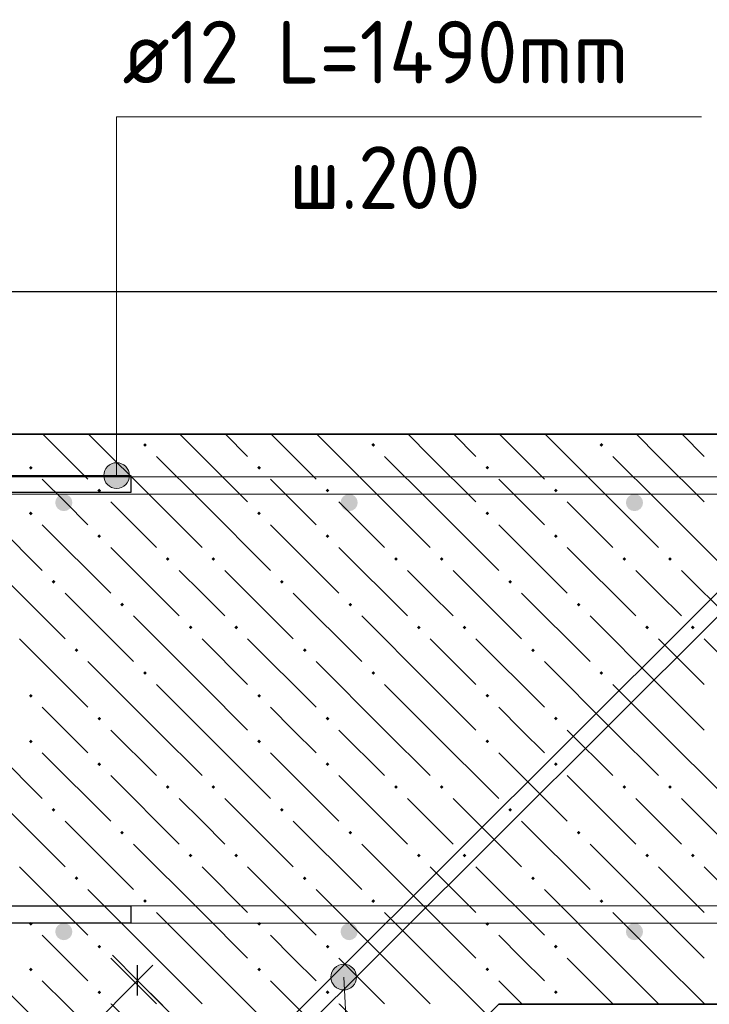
# Model space of a CAD drawing. Header units: millimetres. Extents: x 0 to 59052, y 0 to 35640.
# Tile 12 of 25: x 20807 to 23707, y 6825 to 10970. Entities that reach past the tile are written whole.
import ezdxf

# ---------------------------------------------------------------- set-up
doc = ezdxf.new("R2010")
doc.units = ezdxf.units.MM
for name, color, linetype, lineweight in [('Standard', 7, 'Continuous', 25), ('ЖБ Лента фундамента под плитной частью', 52, 'Continuous', 50), ('ЖБ Плита Фундамента верхний уровень', 7, 'Continuous', 35), ('Позиционная метка номер позиции', 7, 'Continuous', 13)]:
    doc.layers.add(name, color=color, linetype=linetype, lineweight=lineweight)
for name, color, linetype, lineweight, true_color in [('Обрамление Г-обр.', 7, 'Continuous', 25, 0x5f1e0f), ('Обрамление П-обр. равн.', 7, 'Continuous', 25, 0x5f1e0f), ('Фоновоя арматура Х1', 7, 'Continuous', 18, 0x656565)]:
    doc.layers.add(name, color=color, linetype=linetype, lineweight=lineweight, true_color=true_color)
doc.styles.add('ISOCPEUR', font='txt')

msp = doc.modelspace()

# ---------------------------------------------------------------- hatches: boundary and pattern name
at = {"layer": 'ЖБ Плита Фундамента верхний уровень', "linetype": 'Continuous', "lineweight": 18, "transparency": 33554687}
for points in [[(21325.8, 9179.8), (21333.6, 9187.6), (21341.4, 9179.8), (21333.6, 9172)], [(22285.8, 9179.8), (22293.6, 9187.6), (22301.4, 9179.8), (22293.6, 9172)], [(23245.8, 9179.8), (23253.6, 9187.6), (23261.4, 9179.8), (23253.6, 9172)], [(20845.8, 9083.8), (20853.6, 9091.6), (20861.4, 9083.8), (20853.6, 9076)], [(21805.8, 9083.8), (21813.6, 9091.6), (21821.4, 9083.8), (21813.6, 9076)], [(22765.8, 9083.8), (22773.6, 9091.6), (22781.4, 9083.8), (22773.6, 9076)], [(21133.8, 8987.8), (21141.6, 8995.6), (21149.4, 8987.8), (21141.6, 8980)], [(22093.8, 8987.8), (22101.6, 8995.6), (22109.4, 8987.8), (22101.6, 8980)], [(23053.8, 8987.8), (23061.6, 8995.6), (23069.4, 8987.8), (23061.6, 8980)], [(20845.8, 8891.8), (20853.6, 8899.6), (20861.4, 8891.8), (20853.6, 8884)], [(21805.8, 8891.8), (21813.6, 8899.6), (21821.4, 8891.8), (21813.6, 8884)], [(22765.8, 8891.8), (22773.6, 8899.6), (22781.4, 8891.8), (22773.6, 8884)], [(21133.8, 8795.8), (21141.6, 8803.6), (21149.4, 8795.8), (21141.6, 8788)], [(22093.8, 8795.8), (22101.6, 8803.6), (22109.4, 8795.8), (22101.6, 8788)], [(23053.8, 8795.8), (23061.6, 8803.6), (23069.4, 8795.8), (23061.6, 8788)], [(21421.8, 8699.8), (21429.6, 8707.6), (21437.4, 8699.8), (21429.6, 8692)], [(21613.8, 8699.8), (21621.6, 8707.6), (21629.4, 8699.8), (21621.6, 8692)], [(22381.8, 8699.8), (22389.6, 8707.6), (22397.4, 8699.8), (22389.6, 8692)], [(22573.8, 8699.8), (22581.6, 8707.6), (22589.4, 8699.8), (22581.6, 8692)], [(23341.8, 8699.8), (23349.6, 8707.6), (23357.4, 8699.8), (23349.6, 8692)], [(23533.8, 8699.8), (23541.6, 8707.6), (23549.4, 8699.8), (23541.6, 8692)], [(20941.8, 8603.8), (20949.6, 8611.6), (20957.4, 8603.8), (20949.6, 8596)], [(21901.8, 8603.8), (21909.6, 8611.6), (21917.4, 8603.8), (21909.6, 8596)], [(22861.8, 8603.8), (22869.6, 8611.6), (22877.4, 8603.8), (22869.6, 8596)], [(21229.8, 8507.8), (21237.6, 8515.6), (21245.4, 8507.8), (21237.6, 8500)], [(22189.8, 8507.8), (22197.6, 8515.6), (22205.4, 8507.8), (22197.6, 8500)], [(23149.8, 8507.8), (23157.6, 8515.6), (23165.4, 8507.8), (23157.6, 8500)], [(21517.8, 8411.8), (21525.6, 8419.6), (21533.4, 8411.8), (21525.6, 8404)], [(21709.8, 8411.8), (21717.6, 8419.6), (21725.4, 8411.8), (21717.6, 8404)], [(22477.8, 8411.8), (22485.6, 8419.6), (22493.4, 8411.8), (22485.6, 8404)], [(22669.8, 8411.8), (22677.6, 8419.6), (22685.4, 8411.8), (22677.6, 8404)], [(23437.8, 8411.8), (23445.6, 8419.6), (23453.4, 8411.8), (23445.6, 8404)], [(23629.8, 8411.8), (23637.6, 8419.6), (23645.4, 8411.8), (23637.6, 8404)], [(21037.8, 8315.8), (21045.6, 8323.6), (21053.4, 8315.8), (21045.6, 8308)], [(21997.8, 8315.8), (22005.6, 8323.6), (22013.4, 8315.8), (22005.6, 8308)], [(22957.8, 8315.8), (22965.6, 8323.6), (22973.4, 8315.8), (22965.6, 8308)], [(21325.8, 8219.8), (21333.6, 8227.6), (21341.4, 8219.8), (21333.6, 8212)], [(22285.8, 8219.8), (22293.6, 8227.6), (22301.4, 8219.8), (22293.6, 8212)], [(23245.8, 8219.8), (23253.6, 8227.6), (23261.4, 8219.8), (23253.6, 8212)], [(20845.8, 8123.8), (20853.6, 8131.6), (20861.4, 8123.8), (20853.6, 8116)], [(21805.8, 8123.8), (21813.6, 8131.6), (21821.4, 8123.8), (21813.6, 8116)], [(22765.8, 8123.8), (22773.6, 8131.6), (22781.4, 8123.8), (22773.6, 8116)], [(21133.8, 8027.8), (21141.6, 8035.6), (21149.4, 8027.8), (21141.6, 8020)], [(22093.8, 8027.8), (22101.6, 8035.6), (22109.4, 8027.8), (22101.6, 8020)], [(23053.8, 8027.8), (23061.6, 8035.6), (23069.4, 8027.8), (23061.6, 8020)], [(20845.8, 7931.8), (20853.6, 7939.6), (20861.4, 7931.8), (20853.6, 7924)], [(21805.8, 7931.8), (21813.6, 7939.6), (21821.4, 7931.8), (21813.6, 7924)], [(22765.8, 7931.8), (22773.6, 7939.6), (22781.4, 7931.8), (22773.6, 7924)], [(21133.8, 7835.8), (21141.6, 7843.6), (21149.4, 7835.8), (21141.6, 7828)], [(22093.8, 7835.8), (22101.6, 7843.6), (22109.4, 7835.8), (22101.6, 7828)], [(23053.8, 7835.8), (23061.6, 7843.6), (23069.4, 7835.8), (23061.6, 7828)], [(21421.8, 7739.8), (21429.6, 7747.6), (21437.4, 7739.8), (21429.6, 7732)], [(21613.8, 7739.8), (21621.6, 7747.6), (21629.4, 7739.8), (21621.6, 7732)], [(22381.8, 7739.8), (22389.6, 7747.6), (22397.4, 7739.8), (22389.6, 7732)], [(22573.8, 7739.8), (22581.6, 7747.6), (22589.4, 7739.8), (22581.6, 7732)], [(23341.8, 7739.8), (23349.6, 7747.6), (23357.4, 7739.8), (23349.6, 7732)], [(23533.8, 7739.8), (23541.6, 7747.6), (23549.4, 7739.8), (23541.6, 7732)], [(20941.8, 7643.8), (20949.6, 7651.6), (20957.4, 7643.8), (20949.6, 7636)], [(21901.8, 7643.8), (21909.6, 7651.6), (21917.4, 7643.8), (21909.6, 7636)], [(22861.8, 7643.8), (22869.6, 7651.6), (22877.4, 7643.8), (22869.6, 7636)], [(21229.8, 7547.8), (21237.6, 7555.6), (21245.4, 7547.8), (21237.6, 7540)], [(22189.8, 7547.8), (22197.6, 7555.6), (22205.4, 7547.8), (22197.6, 7540)], [(23149.8, 7547.8), (23157.6, 7555.6), (23165.4, 7547.8), (23157.6, 7540)], [(21517.8, 7451.8), (21525.6, 7459.6), (21533.4, 7451.8), (21525.6, 7444)], [(21709.8, 7451.8), (21717.6, 7459.6), (21725.4, 7451.8), (21717.6, 7444)], [(22477.8, 7451.8), (22485.6, 7459.6), (22493.4, 7451.8), (22485.6, 7444)], [(22669.8, 7451.8), (22677.6, 7459.6), (22685.4, 7451.8), (22677.6, 7444)], [(23437.8, 7451.8), (23445.6, 7459.6), (23453.4, 7451.8), (23445.6, 7444)], [(23629.8, 7451.8), (23637.6, 7459.6), (23645.4, 7451.8), (23637.6, 7444)], [(21037.8, 7355.8), (21045.6, 7363.6), (21053.4, 7355.8), (21045.6, 7348)], [(21997.8, 7355.8), (22005.6, 7363.6), (22013.4, 7355.8), (22005.6, 7348)], [(22957.8, 7355.8), (22965.6, 7363.6), (22973.4, 7355.8), (22965.6, 7348)], [(21325.8, 7259.8), (21333.6, 7267.6), (21341.4, 7259.8), (21333.6, 7252)], [(22285.8, 7259.8), (22293.6, 7267.6), (22301.4, 7259.8), (22293.6, 7252)], [(23245.8, 7259.8), (23253.6, 7267.6), (23261.4, 7259.8), (23253.6, 7252)], [(20845.8, 7163.8), (20853.6, 7171.6), (20861.4, 7163.8), (20853.6, 7156)], [(21805.8, 7163.8), (21813.6, 7171.6), (21821.4, 7163.8), (21813.6, 7156)], [(22765.8, 7163.8), (22773.6, 7171.6), (22781.4, 7163.8), (22773.6, 7156)], [(21133.8, 7067.8), (21141.6, 7075.6), (21149.4, 7067.8), (21141.6, 7060)], [(22093.8, 7067.8), (22101.6, 7075.6), (22109.4, 7067.8), (22101.6, 7060)], [(23053.8, 7067.8), (23061.6, 7075.6), (23069.4, 7067.8), (23061.6, 7060)], [(20845.8, 6971.8), (20853.6, 6979.6), (20861.4, 6971.8), (20853.6, 6964)], [(21805.8, 6971.8), (21813.6, 6979.6), (21821.4, 6971.8), (21813.6, 6964)], [(22765.8, 6971.8), (22773.6, 6979.6), (22781.4, 6971.8), (22773.6, 6964)], [(21133.8, 6875.8), (21141.6, 6883.6), (21149.4, 6875.8), (21141.6, 6868)], [(22093.8, 6875.8), (22101.6, 6883.6), (22109.4, 6875.8), (22101.6, 6868)], [(23053.8, 6875.8), (23061.6, 6883.6), (23069.4, 6875.8), (23061.6, 6868)]]:
    msp.add_hatch(color=7, dxfattribs=at).paths.add_polyline_path(points, flags=16)
at = {"layer": 'Позиционная метка номер позиции', "linetype": 'Continuous', "lineweight": 13, "transparency": 33554687}
for points in [[(21160.4, 9051.1), (21268.4, 9051.1), (21260.9, 9078.1)], [(21160.4, 9051.1), (21260.9, 9078.1), (21168, 9078.1)], [(21168, 9078.1), (21260.9, 9078.1), (21241.4, 9097.6)], [(21168, 9078.1), (21241.4, 9097.6), (21187.4, 9097.6)], [(21187.4, 9097.6), (21241.4, 9097.6), (21214.4, 9105.1)], [(21168, 9024.1), (21268.4, 9051.1), (21160.4, 9051.1)], [(21168, 9024.1), (21260.9, 9024.1), (21268.4, 9051.1)], [(21187.4, 9004.7), (21260.9, 9024.1), (21168, 9024.1)], [(21187.4, 9004.7), (21241.4, 9004.7), (21260.9, 9024.1)], [(21241.4, 9004.7), (21187.4, 9004.7), (21214.4, 8997.1)], [(22214.5, 6968.9), (22121.8, 6964.1), (22115.6, 6936.8)], [(22214.5, 6968.9), (22115.6, 6936.8), (22223.5, 6942.3)], [(22194.1, 6987.3), (22140.2, 6984.5), (22121.8, 6964.1)], [(22194.1, 6987.3), (22121.8, 6964.1), (22214.5, 6968.9)], [(22140.2, 6984.5), (22194.1, 6987.3), (22166.7, 6993.5)], [(22223.5, 6942.3), (22115.6, 6936.8), (22124.6, 6910.2)], [(22223.5, 6942.3), (22124.6, 6910.2), (22217.3, 6915)], [(22217.3, 6915), (22124.6, 6910.2), (22145, 6891.8)], [(22217.3, 6915), (22145, 6891.8), (22198.9, 6894.6)], [(22198.9, 6894.6), (22145, 6891.8), (22172.3, 6885.6)]]:
    msp.add_hatch(color=7, dxfattribs=at).paths.add_polyline_path(points)
at = {"layer": 'Фоновоя арматура Х1', "linetype": 'Continuous', "lineweight": 18, "transparency": 33554687}
for points in [[(21028.4, 8937.1), (21025.7, 8950.9), (21017.9, 8962.6), (21006.2, 8970.4), (20992.4, 8973.1), (20978.7, 8970.4), (20967, 8962.6), (20959.2, 8950.9), (20956.4, 8937.1), (20959.2, 8923.4), (20967, 8911.7), (20978.7, 8903.9), (20992.4, 8901.1), (21006.2, 8903.9), (21017.9, 8911.7), (21025.7, 8923.4)], [(21028.4, 8937.1), (21025.7, 8950.9), (21017.9, 8962.6), (21006.2, 8970.4), (20992.4, 8973.1), (20978.7, 8970.4), (20967, 8962.6), (20959.2, 8950.9), (20956.4, 8937.1), (20959.2, 8923.4), (20967, 8911.7), (20978.7, 8903.9), (20992.4, 8901.1), (21006.2, 8903.9), (21017.9, 8911.7), (21025.7, 8923.4)], [(22228.4, 8937.1), (22225.7, 8950.9), (22217.9, 8962.6), (22206.2, 8970.4), (22192.4, 8973.1), (22178.7, 8970.4), (22167, 8962.6), (22159.2, 8950.9), (22156.4, 8937.1), (22159.2, 8923.4), (22167, 8911.7), (22178.7, 8903.9), (22192.4, 8901.1), (22206.2, 8903.9), (22217.9, 8911.7), (22225.7, 8923.4)], [(22228.4, 8937.1), (22225.7, 8950.9), (22217.9, 8962.6), (22206.2, 8970.4), (22192.4, 8973.1), (22178.7, 8970.4), (22167, 8962.6), (22159.2, 8950.9), (22156.4, 8937.1), (22159.2, 8923.4), (22167, 8911.7), (22178.7, 8903.9), (22192.4, 8901.1), (22206.2, 8903.9), (22217.9, 8911.7), (22225.7, 8923.4)], [(23428.4, 8937.1), (23425.7, 8950.9), (23417.9, 8962.6), (23406.2, 8970.4), (23392.4, 8973.1), (23378.7, 8970.4), (23367, 8962.6), (23359.2, 8950.9), (23356.4, 8937.1), (23359.2, 8923.4), (23367, 8911.7), (23378.7, 8903.9), (23392.4, 8901.1), (23406.2, 8903.9), (23417.9, 8911.7), (23425.7, 8923.4)], [(23428.4, 8937.1), (23425.7, 8950.9), (23417.9, 8962.6), (23406.2, 8970.4), (23392.4, 8973.1), (23378.7, 8970.4), (23367, 8962.6), (23359.2, 8950.9), (23356.4, 8937.1), (23359.2, 8923.4), (23367, 8911.7), (23378.7, 8903.9), (23392.4, 8901.1), (23406.2, 8903.9), (23417.9, 8911.7), (23425.7, 8923.4)], [(21028.4, 7131.1), (21025.7, 7144.9), (21017.9, 7156.6), (21006.2, 7164.4), (20992.4, 7167.1), (20978.7, 7164.4), (20967, 7156.6), (20959.2, 7144.9), (20956.4, 7131.1), (20959.2, 7117.4), (20967, 7105.7), (20978.7, 7097.9), (20992.4, 7095.1), (21006.2, 7097.9), (21017.9, 7105.7), (21025.7, 7117.4)], [(21028.4, 7131.1), (21025.7, 7144.9), (21017.9, 7156.6), (21006.2, 7164.4), (20992.4, 7167.1), (20978.7, 7164.4), (20967, 7156.6), (20959.2, 7144.9), (20956.4, 7131.1), (20959.2, 7117.4), (20967, 7105.7), (20978.7, 7097.9), (20992.4, 7095.1), (21006.2, 7097.9), (21017.9, 7105.7), (21025.7, 7117.4)], [(22228.4, 7131.1), (22225.7, 7144.9), (22217.9, 7156.6), (22206.2, 7164.4), (22192.4, 7167.1), (22178.7, 7164.4), (22167, 7156.6), (22159.2, 7144.9), (22156.4, 7131.1), (22159.2, 7117.4), (22167, 7105.7), (22178.7, 7097.9), (22192.4, 7095.1), (22206.2, 7097.9), (22217.9, 7105.7), (22225.7, 7117.4)], [(22228.4, 7131.1), (22225.7, 7144.9), (22217.9, 7156.6), (22206.2, 7164.4), (22192.4, 7167.1), (22178.7, 7164.4), (22167, 7156.6), (22159.2, 7144.9), (22156.4, 7131.1), (22159.2, 7117.4), (22167, 7105.7), (22178.7, 7097.9), (22192.4, 7095.1), (22206.2, 7097.9), (22217.9, 7105.7), (22225.7, 7117.4)], [(23428.4, 7131.1), (23425.7, 7144.9), (23417.9, 7156.6), (23406.2, 7164.4), (23392.4, 7167.1), (23378.7, 7164.4), (23367, 7156.6), (23359.2, 7144.9), (23356.4, 7131.1), (23359.2, 7117.4), (23367, 7105.7), (23378.7, 7097.9), (23392.4, 7095.1), (23406.2, 7097.9), (23417.9, 7105.7), (23425.7, 7117.4)], [(23428.4, 7131.1), (23425.7, 7144.9), (23417.9, 7156.6), (23406.2, 7164.4), (23392.4, 7167.1), (23378.7, 7164.4), (23367, 7156.6), (23359.2, 7144.9), (23356.4, 7131.1), (23359.2, 7117.4), (23367, 7105.7), (23378.7, 7097.9), (23392.4, 7095.1), (23406.2, 7097.9), (23417.9, 7105.7), (23425.7, 7117.4)]]:
    msp.add_hatch(color=7, dxfattribs=at).paths.add_polyline_path(points)

# ---------------------------------------------------------------- linework, layer by layer
at = {"layer": 'Standard', "color": 7, "linetype": 'Continuous', "lineweight": 13, "transparency": 33554687}
for p, q in [((21303, 6925.6), (21197, 7031.7)), ((21303, 6925.6), (21366.7, 6989.3)), ((20268.5, 5891.1), (21303, 6925.6)), ((21303, 6925.6), (21409.1, 6819.6)), ((21303, 6925.6), (21702.7, 6526))]:
    msp.add_line(p, q, dxfattribs=at)
at = {"layer": 'Standard', "color": 7, "linetype": 'Continuous', "lineweight": 25, "transparency": 33554687}
msp.add_line((21303, 6862), (21303, 6989.3), dxfattribs=at)
at = {"layer": 'Standard', "color": 254, "linetype": 'Continuous', "lineweight": 25, "true_color": 0xc4c4ff, "transparency": 33554687}
msp.add_lwpolyline([(6592.4, 3621.1), (27465, 3621.1), (27465, 9825.1), (6592.4, 9825.1), (6592.4, 3621.1)], dxfattribs=at)
at = {"layer": 'ЖБ Лента фундамента под плитной частью', "color": 7, "linetype": 'Continuous', "lineweight": 35, "transparency": 33554687}
msp.add_line((19822.4, 3825.1), (22822.4, 6825.1), dxfattribs=at)
at = {"layer": 'ЖБ Лента фундамента под плитной частью', "color": 254, "linetype": 'Continuous', "lineweight": 18, "transparency": 33554687}
for p, q in [((20808.3, 6825.1), (20901.6, 6731.8)), ((21000.3, 6825.1), (21189.6, 6635.8)), ((21192.3, 6825.1), (21477.6, 6539.8)), ((21768.3, 6825.1), (21861.6, 6731.8)), ((21960.3, 6825.1), (22149.6, 6635.8)), ((22152.3, 6825.1), (22437.6, 6539.8)), ((22728.3, 6825.1), (22775.4, 6778.1))]:
    msp.add_line(p, q, dxfattribs=at)
at = {"layer": 'ЖБ Плита Фундамента верхний уровень', "color": 7, "linetype": 'Continuous', "lineweight": 35, "transparency": 33554687}
for p, q in [((26865, 9225.1), (17422.4, 9225.1)), ((22822.4, 6825.1), (26865, 6825.1))]:
    msp.add_line(p, q, dxfattribs=at)
at = {"layer": 'ЖБ Плита Фундамента верхний уровень', "color": 254, "linetype": 'Continuous', "lineweight": 18, "transparency": 33554687}
for p, q in [((20904.3, 9225.1), (21093.6, 9035.8)), ((21381.6, 8939.8), (21096.3, 9225.1)), ((21573.6, 9131.8), (21480.3, 9225.1)), ((21672.3, 9225.1), (21765.6, 9131.8)), ((21864.3, 9225.1), (22053.6, 9035.8)), ((22341.6, 8939.8), (22056.3, 9225.1)), ((22533.6, 9131.8), (22440.3, 9225.1)), ((22632.3, 9225.1), (22725.6, 9131.8)), ((22824.3, 9225.1), (23013.6, 9035.8)), ((23301.6, 8939.8), (23016.3, 9225.1)), ((23493.6, 9131.8), (23400.3, 9225.1)), ((23592.3, 9225.1), (23685.6, 9131.8)), ((21381.6, 9131.8), (21573.6, 8939.8)), ((21573.6, 9131.8), (21765.6, 8939.8)), ((22341.6, 9131.8), (22533.6, 8939.8)), ((22533.6, 9131.8), (22725.6, 8939.8)), ((23301.6, 9131.8), (23493.6, 8939.8)), ((23493.6, 9131.8), (23685.6, 8939.8)), ((20997.6, 8939.8), (20901.6, 9035.8)), ((21957.6, 8939.8), (21861.6, 9035.8)), ((22917.6, 8939.8), (22821.6, 9035.8)), ((20613.6, 8939.8), (20901.6, 8651.8)), ((21093.6, 8843.8), (20997.6, 8939.8)), ((21189.6, 8939.8), (21381.6, 8747.8)), ((21381.6, 8939.8), (21573.6, 8747.8)), ((21573.6, 8939.8), (21861.6, 8651.8)), ((22053.6, 8843.8), (21957.6, 8939.8)), ((22149.6, 8939.8), (22341.6, 8747.8)), ((22341.6, 8939.8), (22533.6, 8747.8)), ((22533.6, 8939.8), (22821.6, 8651.8)), ((23013.6, 8843.8), (22917.6, 8939.8)), ((23109.6, 8939.8), (23301.6, 8747.8)), ((23301.6, 8939.8), (23493.6, 8747.8)), ((23493.6, 8939.8), (23781.6, 8651.8)), ((20901.6, 8843.8), (21189.6, 8555.8)), ((21861.6, 8843.8), (22149.6, 8555.8)), ((22821.6, 8843.8), (23109.6, 8555.8)), ((21189.6, 8747.8), (21477.6, 8459.8)), ((22149.6, 8747.8), (22437.6, 8459.8)), ((23109.6, 8747.8), (23397.6, 8459.8)), ((20709.6, 8651.8), (20997.6, 8363.8)), ((21573.6, 8555.8), (21477.6, 8651.8)), ((21669.6, 8651.8), (21957.6, 8363.8)), ((22533.6, 8555.8), (22437.6, 8651.8)), ((22629.6, 8651.8), (22917.6, 8363.8)), ((23493.6, 8555.8), (23397.6, 8651.8)), ((23589.6, 8651.8), (23877.6, 8363.8)), ((20997.6, 8555.8), (21285.6, 8267.8)), ((21669.6, 8459.8), (21573.6, 8555.8)), ((21957.6, 8555.8), (22245.6, 8267.8)), ((22629.6, 8459.8), (22533.6, 8555.8)), ((22917.6, 8555.8), (23205.6, 8267.8)), ((23589.6, 8459.8), (23493.6, 8555.8)), ((21573.6, 8171.8), (21285.6, 8459.8)), ((22533.6, 8171.8), (22245.6, 8459.8)), ((23493.6, 8171.8), (23205.6, 8459.8)), ((20805.6, 8363.8), (21093.6, 8075.8)), ((21573.6, 8363.8), (21765.6, 8171.8)), ((21765.6, 8363.8), (22053.6, 8075.8)), ((22533.6, 8363.8), (22725.6, 8171.8)), ((22725.6, 8363.8), (23013.6, 8075.8)), ((23493.6, 8363.8), (23685.6, 8171.8)), ((23685.6, 8363.8), (23973.6, 8075.8)), ((21381.6, 7979.8), (21093.6, 8267.8)), ((22341.6, 7979.8), (22053.6, 8267.8)), ((23301.6, 7979.8), (23013.6, 8267.8)), ((21381.6, 8171.8), (21573.6, 7979.8)), ((21573.6, 8171.8), (21765.6, 7979.8)), ((22341.6, 8171.8), (22533.6, 7979.8)), ((22533.6, 8171.8), (22725.6, 7979.8)), ((23301.6, 8171.8), (23493.6, 7979.8)), ((23493.6, 8171.8), (23685.6, 7979.8)), ((20997.6, 7979.8), (20901.6, 8075.8)), ((21957.6, 7979.8), (21861.6, 8075.8)), ((22917.6, 7979.8), (22821.6, 8075.8)), ((20613.6, 7979.8), (20901.6, 7691.8)), ((21093.6, 7883.8), (20997.6, 7979.8)), ((21189.6, 7979.8), (21381.6, 7787.8)), ((21381.6, 7979.8), (21573.6, 7787.8)), ((21573.6, 7979.8), (21861.6, 7691.8)), ((22053.6, 7883.8), (21957.6, 7979.8)), ((22149.6, 7979.8), (22341.6, 7787.8)), ((22341.6, 7979.8), (22533.6, 7787.8)), ((22533.6, 7979.8), (22821.6, 7691.8)), ((23013.6, 7883.8), (22917.6, 7979.8)), ((23109.6, 7979.8), (23301.6, 7787.8)), ((23301.6, 7979.8), (23493.6, 7787.8)), ((23493.6, 7979.8), (23781.6, 7691.8)), ((20901.6, 7883.8), (21189.6, 7595.8)), ((21861.6, 7883.8), (22149.6, 7595.8)), ((22821.6, 7883.8), (23109.6, 7595.8)), ((21189.6, 7787.8), (21477.6, 7499.8)), ((22149.6, 7787.8), (22437.6, 7499.8)), ((23109.6, 7787.8), (23397.6, 7499.8)), ((20709.6, 7691.8), (20997.6, 7403.8)), ((21573.6, 7595.8), (21477.6, 7691.8)), ((21669.6, 7691.8), (21957.6, 7403.8)), ((22533.6, 7595.8), (22437.6, 7691.8)), ((22629.6, 7691.8), (22917.6, 7403.8)), ((23493.6, 7595.8), (23397.6, 7691.8)), ((23589.6, 7691.8), (23877.6, 7403.8)), ((20997.6, 7595.8), (21285.6, 7307.8)), ((21669.6, 7499.8), (21573.6, 7595.8)), ((21957.6, 7595.8), (22245.6, 7307.8)), ((22629.6, 7499.8), (22533.6, 7595.8)), ((22917.6, 7595.8), (23205.6, 7307.8)), ((23589.6, 7499.8), (23493.6, 7595.8)), ((21573.6, 7211.8), (21285.6, 7499.8)), ((22533.6, 7211.8), (22245.6, 7499.8)), ((23493.6, 7211.8), (23205.6, 7499.8)), ((20805.6, 7403.8), (21093.6, 7115.8)), ((21573.6, 7403.8), (21765.6, 7211.8)), ((21765.6, 7403.8), (22053.6, 7115.8)), ((22533.6, 7403.8), (22725.6, 7211.8)), ((22725.6, 7403.8), (23013.6, 7115.8)), ((23493.6, 7403.8), (23685.6, 7211.8)), ((23685.6, 7403.8), (23973.6, 7115.8)), ((21381.6, 7019.8), (21093.6, 7307.8)), ((22341.6, 7019.8), (22053.6, 7307.8)), ((23301.6, 7019.8), (23013.6, 7307.8)), ((21381.6, 7211.8), (21573.6, 7019.8)), ((21573.6, 7211.8), (21765.6, 7019.8)), ((22341.6, 7211.8), (22533.6, 7019.8)), ((22533.6, 7211.8), (22725.6, 7019.8)), ((23301.6, 7211.8), (23493.6, 7019.8)), ((23493.6, 7211.8), (23685.6, 7019.8)), ((20997.6, 7019.8), (20901.6, 7115.8)), ((21957.6, 7019.8), (21861.6, 7115.8)), ((22917.6, 7019.8), (22821.6, 7115.8)), ((20613.6, 7019.8), (20808.3, 6825.1)), ((21093.6, 6923.8), (20997.6, 7019.8)), ((21189.6, 7019.8), (21381.6, 6827.8)), ((21381.6, 7019.8), (21573.6, 6827.8)), ((21573.6, 7019.8), (21768.3, 6825.1)), ((22053.6, 6923.8), (21957.6, 7019.8)), ((22149.6, 7019.8), (22341.6, 6827.8)), ((22341.6, 7019.8), (22533.6, 6827.8)), ((22533.6, 7019.8), (22728.3, 6825.1)), ((23013.6, 6923.8), (22917.6, 7019.8)), ((23109.6, 7019.8), (23301.6, 6827.8)), ((23301.6, 7019.8), (23493.6, 6827.8)), ((23493.6, 7019.8), (23688.3, 6825.1)), ((20901.6, 6923.8), (21000.3, 6825.1)), ((21861.6, 6923.8), (21960.3, 6825.1)), ((22821.6, 6923.8), (22920.3, 6825.1)), ((21189.6, 6827.8), (21192.3, 6825.1)), ((22149.6, 6827.8), (22152.3, 6825.1)), ((23109.6, 6827.8), (23112.3, 6825.1))]:
    msp.add_line(p, q, dxfattribs=at)
at = {"layer": 'Обрамление Г-обр.', "color": 38, "linetype": 'Continuous', "lineweight": 25, "true_color": 0x5f1e0f, "transparency": 33554687}
for points in [[(12383.9, 4335.1), (19434.5, 4335.1), (19452.1, 4336.4), (19469.4, 4339.2), (19486.3, 4343.6), (19502.5, 4349.4), (19518, 4356.7), (19533.1, 4365.5), (19547.3, 4375.8), (19560.6, 4387.3), (24157.3, 8973.8), (24175, 8989.1), (24194.6, 9003.2), (24215.4, 9015.4), (24237, 9025.5), (24259.4, 9033.6), (24282.8, 9039.6), (24306.6, 9043.5), (24329.9, 9045.1), (25453.9, 9045.1), (25453.9, 8973.1)], [(12383.9, 4335.1), (19434.5, 4335.1), (19452.1, 4336.4), (19469.4, 4339.2), (19486.3, 4343.6), (19502.5, 4349.4), (19518, 4356.7), (19533.1, 4365.5), (19547.3, 4375.8), (19560.6, 4387.3), (24157.3, 8973.8), (24175, 8989.1), (24194.6, 9003.2), (24215.4, 9015.4), (24237, 9025.5), (24259.4, 9033.6), (24282.8, 9039.6), (24306.6, 9043.5), (24329.9, 9045.1), (25453.9, 9045.1), (25453.9, 8973.1)], [(25453.9, 8973.1), (24332.5, 8973.1), (24314.9, 8971.9), (24297.6, 8969.1), (24280.6, 8964.7), (24264.5, 8958.9), (24249, 8951.6), (24233.9, 8942.8), (24219.7, 8932.5), (24206.4, 8921), (19609.7, 4334.5), (19592, 4319.2), (19572.4, 4305.1), (19551.6, 4292.9), (19530, 4282.8), (19507.6, 4274.7), (19484.2, 4268.6), (19460.4, 4264.8), (19437.1, 4263.1), (12381.4, 4263.1)], [(25453.9, 8973.1), (24332.5, 8973.1), (24314.9, 8971.9), (24297.6, 8969.1), (24280.6, 8964.7), (24264.5, 8958.9), (24249, 8951.6), (24233.9, 8942.8), (24219.7, 8932.5), (24206.4, 8921), (19609.7, 4334.5), (19592, 4319.2), (19572.4, 4305.1), (19551.6, 4292.9), (19530, 4282.8), (19507.6, 4274.7), (19484.2, 4268.6), (19460.4, 4264.8), (19437.1, 4263.1), (12381.4, 4263.1)]]:
    msp.add_lwpolyline(points, dxfattribs=at)
at = {"layer": 'Обрамление П-обр. равн.', "color": 38, "linetype": 'Continuous', "lineweight": 25, "true_color": 0x5f1e0f, "transparency": 33554687}
for points in [[(17849.4, 9051.1), (21274.4, 9051.1), (21274.4, 8979.1)], [(17849.4, 9051.1), (21274.4, 9051.1), (21274.4, 8979.1)], [(17849.4, 9051.1), (21274.4, 9051.1), (21274.4, 8979.1)], [(17849.4, 9051.1), (21274.4, 9051.1), (21274.4, 8979.1)], [(21274.4, 8979.1), (17854.4, 8979.1)], [(21274.4, 8979.1), (17854.4, 8979.1)], [(21274.4, 8979.1), (17854.4, 8979.1)], [(21274.4, 8979.1), (17854.4, 8979.1)], [(17854.4, 7239.1), (21274.4, 7239.1), (21274.4, 7167.1), (17849.4, 7167.1)], [(17854.4, 7239.1), (21274.4, 7239.1), (21274.4, 7167.1), (17849.4, 7167.1)], [(17854.4, 7239.1), (21274.4, 7239.1), (21274.4, 7167.1), (17849.4, 7167.1)], [(17854.4, 7239.1), (21274.4, 7239.1), (21274.4, 7167.1), (17849.4, 7167.1)]]:
    msp.add_lwpolyline(points, dxfattribs=at)
at = {"layer": 'Позиционная метка номер позиции', "color": 7, "linetype": 'Continuous', "lineweight": 13, "transparency": 33554687}
for p, q in [((21214.4, 9105.1), (21214.4, 9105.1)), ((21160.4, 9051.1), (21160.4, 9051.1)), ((21268.4, 9051.1), (21268.4, 9051.1)), ((21214.4, 8997.1), (21214.4, 8997.1)), ((22166.7, 6993.5), (22166.7, 6993.5)), ((22115.6, 6936.8), (22115.6, 6936.8)), ((22223.5, 6942.3), (22223.5, 6942.3)), ((22172.3, 6885.6), (22172.3, 6885.6))]:
    msp.add_line(p, q, dxfattribs=at)
for points in [[(21214.4, 9051.1), (21214.4, 10560.5), (23674.4, 10560.5)], [(22169.5, 6939.6), (22273.6, 4924.4), (26879.3, 4924.4)]]:
    msp.add_lwpolyline(points, dxfattribs=at)
for centre in [(21214.4, 9051.1), (22169.5, 6939.6)]:
    msp.add_circle(centre, 54, dxfattribs=at)
at = {"layer": 'Фоновоя арматура Х1', "color": 251, "linetype": 'Continuous', "lineweight": 18, "true_color": 0x656565, "transparency": 33554687}
for points in [[(17602.4, 9045.1), (26901, 9045.1), (26901, 8973.1), (17602.4, 8973.1), (17602.4, 9045.1)], [(17602.4, 9045.1), (26901, 9045.1), (26901, 8973.1), (17602.4, 8973.1), (17602.4, 9045.1)], [(17602.4, 7239.1), (26901, 7239.1), (26901, 7167.1), (17602.4, 7167.1), (17602.4, 7239.1)], [(17602.4, 7239.1), (26901, 7239.1), (26901, 7167.1), (17602.4, 7167.1), (17602.4, 7239.1)]]:
    msp.add_lwpolyline(points, dxfattribs=at)

# ---------------------------------------------------------------- texts
at = {"layer": 'Обрамление П-обр. равн.', "color": 7, "linetype": 'Continuous', "lineweight": 13, "transparency": 33554687, "char_height": 264, "attachment_point": 7, "style": 'ISOCPEUR'}
for s, insert, width in [('\\W0.94;ø12 L=1490mm ', (21239.3, 10701.4), 2551.786), ('\\W0.95;ш.200 ', (21938.9, 10173.3), 1154.555)]:
    msp.add_mtext(s, dxfattribs=dict(at, insert=insert, width=width))

doc.saveas('drawing.dxf')
